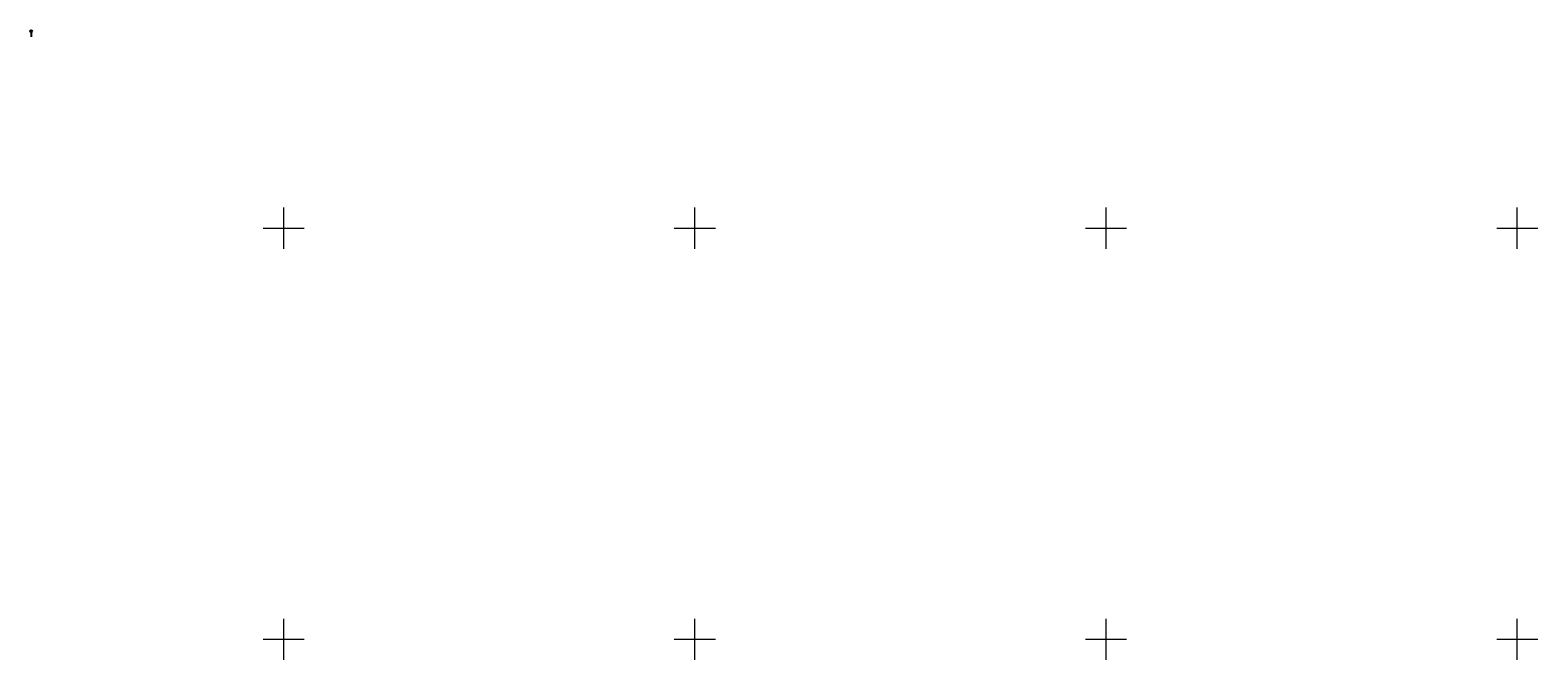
# Model space of a CAD drawing. Header units: metres. Extents: x 6498948 to 6499625, y 5676527 to 5676852.
# Tile 5 of 22: x 6499069 to 6499252, y 5676548 to 5676624. Entities that reach past the tile are written whole.
import ezdxf

# ---------------------------------------------------------------- set-up
doc = ezdxf.new("R2010")
doc.units = ezdxf.units.M
doc.layers.add('A- OBWIEDNIE', color=6, linetype='CONTINUOUS', lineweight=20, plot=False)
doc.layers.add('A-PPOŻ OPIS', color=10, linetype='CONTINUOUS', lineweight=25)
doc.layers.add('A-STREFA POŻAROWA ZLI', color=1, linetype='CONTINUOUS')
doc.layers.add('Z-WTÓRNIK', color=7, linetype='CONTINUOUS', lineweight=18, true_color=0x7f868a)
doc.layers.get('A- OBWIEDNIE').off()
doc.styles.add('OPISOWY', font='ARIALN.TTF')

# ---------------------------------------------------------------- blocks, each defined once
blk = doc.blocks.new('A$C5888256e')
at = {"layer": 'A-STREFA POŻAROWA ZLI', "linetype": 'Continuous', "ltscale": 0.75}
blk.add_circle((0, 0.31), 0.12, dxfattribs=at)
at = {"layer": 'A-PPOŻ OPIS', "transparency": 33554687, "style": 'OPISOWY'}
blk.add_text('HP', height=0.15, rotation=0, dxfattribs=at).set_placement((-0.11, -0.01))

msp = doc.modelspace()

# ---------------------------------------------------------------- linework, layer by layer
at = {"layer": 'A-STREFA POŻAROWA ZLI', "color": 8, "linetype": 'Continuous', "ltscale": 0.75}
msp.add_line((6499069.29, 5676623.96), (6499069.29, 5676623.26), dxfattribs=at)
at = {"layer": 'Z-WTÓRNIK', "linetype": 'Continuous', "lineweight": 13, "flags": 128}
for points in [[(6499100, 5676597.5), (6499100, 5676602.5)], [(6499150, 5676597.5), (6499150, 5676602.5)], [(6499200, 5676597.5), (6499200, 5676602.5)], [(6499250, 5676597.5), (6499250, 5676602.5)], [(6499097.5, 5676600), (6499102.5, 5676600)], [(6499147.5, 5676600), (6499152.5, 5676600)], [(6499197.5, 5676600), (6499202.5, 5676600)], [(6499247.5, 5676600), (6499252.5, 5676600)], [(6499100, 5676547.5), (6499100, 5676552.5)], [(6499150, 5676547.5), (6499150, 5676552.5)], [(6499200, 5676547.5), (6499200, 5676552.5)], [(6499250, 5676547.5), (6499250, 5676552.5)], [(6499097.5, 5676550), (6499102.5, 5676550)], [(6499147.5, 5676550), (6499152.5, 5676550)], [(6499197.5, 5676550), (6499202.5, 5676550)], [(6499247.5, 5676550), (6499252.5, 5676550)]]:
    msp.add_lwpolyline(points, dxfattribs=at)
at = {"layer": 'Z-WTÓRNIK', "linetype": 'Continuous', "lineweight": 18, "flags": 128}
for points in [[(6499100, 5676597.5), (6499100, 5676602.5)], [(6499150, 5676597.5), (6499150, 5676602.5)], [(6499200, 5676597.5), (6499200, 5676602.5)], [(6499250, 5676597.5), (6499250, 5676602.5)], [(6499097.5, 5676600), (6499102.5, 5676600)], [(6499147.5, 5676600), (6499152.5, 5676600)], [(6499197.5, 5676600), (6499202.5, 5676600)], [(6499247.5, 5676600), (6499252.5, 5676600)], [(6499100, 5676547.5), (6499100, 5676552.5)], [(6499150, 5676547.5), (6499150, 5676552.5)], [(6499200, 5676547.5), (6499200, 5676552.5)], [(6499250, 5676547.5), (6499250, 5676552.5)], [(6499097.5, 5676550), (6499102.5, 5676550)], [(6499147.5, 5676550), (6499152.5, 5676550)], [(6499197.5, 5676550), (6499202.5, 5676550)], [(6499247.5, 5676550), (6499252.5, 5676550)]]:
    msp.add_lwpolyline(points, dxfattribs=at)

# ---------------------------------------------------------------- block references
at = {"layer": 'A- OBWIEDNIE', "color": 8, "linetype": 'Continuous', "ltscale": 0.75}
msp.add_blockref('A$C5888256e', (6499069.29, 5676623.65), dxfattribs=at)

doc.saveas('drawing.dxf')
